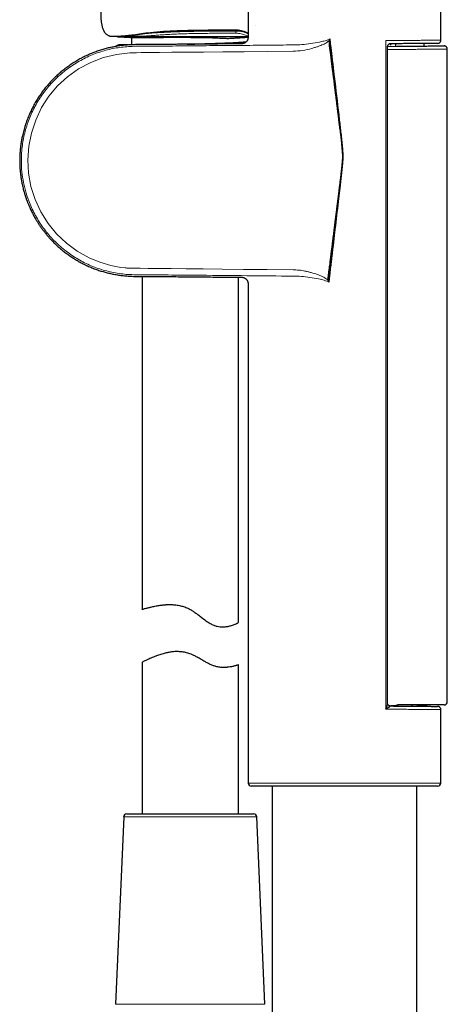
# Model space of a CAD drawing. Header units: millimetres. Extents: x 8 to 847, y 12 to 2109.
# Tile 111 of 256: x 108 to 174, y 1470 to 1624. Entities that reach past the tile are written whole.
import ezdxf

# ---------------------------------------------------------------- set-up
doc = ezdxf.new("R2010")
doc.units = ezdxf.units.MM

msp = doc.modelspace()

# ---------------------------------------------------------------- linework, layer by layer
at = {"color": 7, "linetype": 'Continuous', "lineweight": 30}
for p, q in [((143.1, 1625.8), (143.1, 1620.99)), ((173.1, 1620.55), (173.1, 1625.8)), ((144.29, 1622.8), (144.29, 1622.8)), ((123.55, 1621.1), (123.32, 1621.1)), ((123.58, 1621.1), (123.32, 1621.1)), ((125, 1619.83), (125, 1620.98)), ((124.4, 1619.8), (122.97, 1619.8)), ((164.81, 1517.2), (164.81, 1619.6)), ((164.81, 1619.59), (166.3, 1619.6)), ((165.33, 1619.78), (165.33, 1619.99)), ((166.07, 1619.6), (166.07, 1620)), ((166.3, 1619.6), (169.6, 1619.63)), ((170.5, 1619.64), (170.5, 1620.04)), ((174.1, 1517.47), (174.1, 1619.16)), ((126.6, 1583.74), (126.6, 1531.86)), ((141.6, 1529.81), (141.6, 1583.61)), ((143.1, 1582.61), (143.1, 1504.8)), ((126.6, 1523.6), (126.6, 1500)), ((141.6, 1500), (141.6, 1523.23)), ((169.6, 1516.97), (166.33, 1516.97)), ((168.65, 1516.78), (168.65, 1516.97)), ((173.6, 1516.97), (169.6, 1516.97)), ((169.71, 1516.92), (170.29, 1516.92)), ((170.29, 1516.92), (170.29, 1516.97)), ((170.76, 1516.92), (170.29, 1516.92)), ((170.9, 1516.92), (170.9, 1516.97)), ((170.9, 1516.76), (170.9, 1516.92)), ((173.1, 1504.8), (173.1, 1516.24)), ((172.6, 1504.3), (143.6, 1504.3)), ((146.85, 1504.3), (146.85, 1401)), ((169.35, 1401), (169.35, 1504.3)), ((123.74, 1499.52), (122.47, 1470.32)), ((124.23, 1500), (143.96, 1500)), ((145.72, 1470.32), (144.46, 1499.52))]:
    msp.add_line(p, q, dxfattribs=at)
at = {"color": 8, "linetype": 'Continuous', "lineweight": 0}
for p, q in [((141.22, 1621.98), (141.22, 1622.1)), ((155.53, 1620.63), (155.8, 1620.78)), ((155.8, 1620.78), (155.69, 1620.49)), ((164.53, 1516.32), (164.53, 1620.48)), ((166.31, 1619.1), (164.81, 1619.09)), ((155.64, 1582.82), (155.35, 1582.98)), ((155.52, 1583.13), (155.64, 1582.82)), ((170.2, 1516.77), (170.2, 1516.92)), ((170.9, 1516.92), (170.76, 1516.92)), ((143.1, 1504.8), (173.1, 1504.8)), ((144.46, 1499.52), (123.74, 1499.52)), ((122.47, 1470.32), (145.72, 1470.32))]:
    msp.add_line(p, q, dxfattribs=at)
at = {"color": 8, "linetype": 'Continuous', "lineweight": 0, "flags": 128}
msp.add_lwpolyline([(150.13, 1618.82), (146.13, 1618.79), (142.47, 1618.76), (139.15, 1618.73), (136.18, 1618.7), (133.54, 1618.68), (131.25, 1618.66), (129.31, 1618.64), (127.7, 1618.62), (126.44, 1618.61), (125.72, 1618.6), (125.19, 1618.59), (124.86, 1618.59), (124.76, 1618.59), (124.73, 1618.59), (124.72, 1618.59), (124.72, 1618.59), (124.71, 1618.59), (124.71, 1618.59), (124.71, 1618.59), (124.71, 1618.59), (124.71, 1618.59), (124.71, 1618.59), (124.71, 1618.59), (124.71, 1618.59), (122.63, 1618.34), (120.59, 1617.84), (118.6, 1617.06), (116.72, 1616.06), (115, 1614.84), (113.46, 1613.42), (112.11, 1611.81), (110.97, 1610.04), (110.05, 1608.1), (109.37, 1606.08), (108.95, 1604.02), (108.8, 1601.92), (108.92, 1599.83), (109.3, 1597.76), (109.95, 1595.73), (110.85, 1593.78), (111.96, 1591.99), (113.29, 1590.36), (114.82, 1588.9), (116.51, 1587.66), (118.38, 1586.63), (120.04, 1585.94), (121.74, 1585.44), (123.28, 1585.15), (123.96, 1585.07), (124.1, 1585.06), (124.23, 1585.04), (124.37, 1585.03), (124.5, 1585.02), (124.56, 1585.02), (124.73, 1585.02), (125.01, 1585.01), (125.55, 1585.01), (126.28, 1585), (127.56, 1584.98), (129.17, 1584.97), (131.14, 1584.95), (133.44, 1584.92), (136.08, 1584.9), (139.07, 1584.87), (142.4, 1584.84), (146.08, 1584.81), (150.09, 1584.77)], dxfattribs=at)
at = {"color": 7, "linetype": 'Continuous', "lineweight": 30, "flags": 128}
msp.add_lwpolyline([(165.2, 1516.81), (165.13, 1516.82), (165.1, 1516.82)], dxfattribs=at)
at = {"color": 8, "linetype": 'Continuous', "lineweight": 0}
for centre, radius, start, end in [((141.33, 1622.14), 0.135, 175.2144, 196.5544), ((147.41, 1621.96), 6.2, 179.7829, 183.0299), ((170.2, 1516.43), 0.491, 90.072, 135.9317)]:
    msp.add_arc(centre, radius, start, end, dxfattribs=at)
at = {"color": 7, "linetype": 'Continuous', "lineweight": 30}
for centre, radius, start, end in [((122.97, 1619.3), 0.5, 90, 145.4767), ((165.2, 1619.59), 0.402, 90.5862, 110.6087), ((173.6, 1517.47), 0.5, 270, 0), ((163.97, 1535.51), 18.69, 273.2368, 277.6657), ((143.6, 1504.8), 0.5, 180, 270), ((172.6, 1504.8), 0.5, 270, 0), ((124.23, 1499.5), 0.5, 90, 177.5187), ((143.96, 1499.5), 0.5, 2.4813, 90)]:
    msp.add_arc(centre, radius, start, end, dxfattribs=at)
for points, knots in [([(120.17, 1626.11), (120.17, 1625.98), (120.17, 1625.73), (120.16, 1625.37), (120.16, 1625.02), (120.16, 1624.68), (120.17, 1624.36), (120.18, 1624.06), (120.2, 1623.8), (120.22, 1623.57), (120.25, 1623.36), (120.28, 1623.17), (120.32, 1622.95), (120.37, 1622.71), (120.44, 1622.45), (120.54, 1622.21), (120.63, 1622.01), (120.72, 1621.86), (120.81, 1621.73), (120.92, 1621.6), (121.04, 1621.48), (121.2, 1621.37), (121.36, 1621.28), (121.51, 1621.22), (121.66, 1621.17), (121.77, 1621.16), (121.83, 1621.15)], [0, 0, 0, 0, 0.066409, 0.13047, 0.192641, 0.25245, 0.309074, 0.361666, 0.406938, 0.447607, 0.483488, 0.517601, 0.551653, 0.599599, 0.646649, 0.692428, 0.737003, 0.761368, 0.788072, 0.816946, 0.84794, 0.88121, 0.917174, 0.942981, 0.970515, 1, 1, 1, 1]), ([(123.9, 1621.23), (123.94, 1621.24), (124.03, 1621.24), (124.16, 1621.25), (124.3, 1621.27), (124.44, 1621.28), (124.6, 1621.3), (124.77, 1621.31), (124.95, 1621.33), (125.15, 1621.36), (125.34, 1621.38), (125.56, 1621.41), (125.82, 1621.44), (126.13, 1621.48), (126.47, 1621.52), (126.82, 1621.57), (127.19, 1621.62), (127.57, 1621.66), (128.03, 1621.71), (128.56, 1621.77), (129.19, 1621.82), (129.83, 1621.87), (130.48, 1621.91), (131.14, 1621.95), (131.8, 1621.98), (132.46, 1622.01), (133.14, 1622.03), (133.88, 1622.05), (134.69, 1622.07), (135.57, 1622.08), (136.45, 1622.09), (137.1, 1622.09), (137.54, 1622.09), (137.75, 1622.09), (137.96, 1622.09), (138.18, 1622.09), (138.42, 1622.09), (138.69, 1622.09), (139, 1622.1), (139.35, 1622.1), (139.76, 1622.1), (140.21, 1622.1), (140.69, 1622.1), (141.03, 1622.1), (141.2, 1622.1)], [0, 0, 0, 0, 0.012624, 0.025285, 0.037541, 0.050033, 0.063893, 0.078244, 0.093765, 0.109154, 0.123954, 0.138153, 0.159931, 0.181838, 0.204767, 0.22871, 0.253138, 0.277141, 0.300675, 0.336899, 0.37309, 0.409306, 0.445471, 0.481543, 0.516914, 0.552266, 0.587635, 0.623029, 0.668129, 0.713255, 0.758384, 0.802849, 0.813817, 0.824698, 0.835492, 0.846236, 0.858097, 0.871628, 0.886825, 0.905465, 0.926112, 0.948758, 0.973393, 1, 1, 1, 1]), ([(141.2, 1622.15), (141.26, 1622.15), (141.39, 1622.15), (141.58, 1622.13), (141.79, 1622.1), (142.04, 1622.05), (142.3, 1621.97), (142.55, 1621.89), (142.79, 1621.79), (142.97, 1621.71), (143.07, 1621.66), (143.1, 1621.65)], [0, 0, 0, 0, 0.089971, 0.179352, 0.26856, 0.402635, 0.537552, 0.673437, 0.810086, 0.947067, 1, 1, 1, 1]), ([(141.2, 1622.1), (141.26, 1622.1), (141.39, 1622.1), (141.6, 1622.08), (141.83, 1622.04), (142.04, 1621.99), (142.24, 1621.94), (142.42, 1621.88), (142.6, 1621.82), (142.78, 1621.75), (142.95, 1621.67), (143.05, 1621.63), (143.1, 1621.61)], [0, 0, 0, 0, 0.085136, 0.182545, 0.292297, 0.414418, 0.502726, 0.596549, 0.695946, 0.801057, 0.912164, 1, 1, 1, 1]), ([(121.82, 1621.15), (121.84, 1621.15), (121.87, 1621.15), (122.17, 1621.15), (122.66, 1621.17), (123.22, 1621.19), (123.68, 1621.23), (123.85, 1621.25)], [0, 0, 0, 0, 0.178087, 0.408794, 0.639823, 0.871206, 1, 1, 1, 1]), ([(122.71, 1621.1), (122.72, 1621.1), (122.78, 1621.1), (122.87, 1621.09), (122.98, 1621.09), (123.05, 1621.08), (123.12, 1621.08), (123.16, 1621.08), (123.2, 1621.08), (123.25, 1621.07), (123.3, 1621.07), (123.36, 1621.07), (123.41, 1621.06), (123.47, 1621.06), (123.53, 1621.06), (123.6, 1621.05), (123.67, 1621.05), (123.76, 1621.05), (123.85, 1621.04), (123.98, 1621.03), (124.16, 1621.02), (124.4, 1621.01), (124.67, 1621), (124.88, 1620.98), (124.99, 1620.98), (125, 1620.98)], [0, 0, 0, 0, 0.0175106, 0.0569494, 0.0968133, 0.1415407, 0.1802972, 0.2245029, 0.2691854, 0.3094831, 0.3564813, 0.3959617, 0.4282381, 0.45389, 0.4815663, 0.5068198, 0.5298823, 0.5697085, 0.6019487, 0.6322422, 0.7031491, 0.7863649, 0.881903, 0.9897731, 1, 1, 1, 1]), ([(123.29, 1621.11), (123.32, 1621.11), (123.39, 1621.1), (123.49, 1621.1), (123.59, 1621.1), (123.68, 1621.1), (123.74, 1621.1), (123.77, 1621.1)], [0, 0, 0, 0, 0.252026, 0.478249, 0.678418, 0.852365, 1, 1, 1, 1]), ([(143.1, 1621.07), (142.46, 1621.07), (141.06, 1621.08), (138.9, 1621.08), (136.63, 1621.08), (134.36, 1621.09), (132.38, 1621.09), (130.71, 1621.09), (129.34, 1621.09), (128.02, 1621.1), (126.78, 1621.1), (125.65, 1621.1), (124.69, 1621.1), (124.03, 1621.1), (123.76, 1621.1), (123.69, 1621.1)], [0, 0, 0, 0, 0.089347, 0.195022, 0.300702, 0.406367, 0.512034, 0.578056, 0.644119, 0.710113, 0.776151, 0.842144, 0.908154, 0.974135, 1, 1, 1, 1]), ([(125, 1620.98), (125, 1620.98), (125.02, 1620.98), (125.16, 1620.98), (125.47, 1620.98), (125.94, 1620.98), (126.54, 1620.98), (127.23, 1620.99), (128.01, 1620.99), (128.84, 1620.99), (129.7, 1620.99), (130.67, 1621), (131.52, 1621), (132.21, 1621), (132.71, 1621), (133.21, 1621), (133.71, 1621), (134.21, 1620.99), (135.03, 1620.98), (136.16, 1620.97), (137.13, 1620.95), (137.67, 1620.93), (137.82, 1620.92), (138.07, 1620.91), (138.43, 1620.9), (138.86, 1620.87), (139.28, 1620.85), (139.62, 1620.84), (139.87, 1620.83), (140.13, 1620.84), (140.43, 1620.86), (140.78, 1620.88), (141.11, 1620.9), (141.41, 1620.91), (141.7, 1620.93), (142.14, 1620.96), (142.64, 1620.99), (143.01, 1621.01), (143.08, 1621.01), (143.1, 1621.01)], [0, 0, 0, 0, 0.028738, 0.064722, 0.107948, 0.158412, 0.196097, 0.237001, 0.281123, 0.316339, 0.353365, 0.392203, 0.432851, 0.451369, 0.469801, 0.488148, 0.506408, 0.524583, 0.542672, 0.596375, 0.649313, 0.653465, 0.659567, 0.667621, 0.683359, 0.703485, 0.722525, 0.737893, 0.749591, 0.757626, 0.775726, 0.793824, 0.811921, 0.830016, 0.84811, 0.866203, 0.921544, 0.976132, 1, 1, 1, 1]), ([(133.59, 1619.92), (133.74, 1619.92), (134.1, 1619.93), (134.66, 1619.95), (135.25, 1619.97), (135.84, 1619.99), (136.41, 1620.01), (136.96, 1620.03), (137.5, 1620.05), (138.02, 1620.06), (138.52, 1620.08), (139, 1620.1), (139.47, 1620.11), (139.93, 1620.13), (140.36, 1620.15), (140.77, 1620.17), (141.15, 1620.19), (141.51, 1620.21), (141.84, 1620.23), (142.13, 1620.25), (142.4, 1620.27), (142.62, 1620.29), (142.76, 1620.3), (142.82, 1620.31), (142.82, 1620.31)], [0, 0, 0, 0, 0.039044, 0.088155, 0.137165, 0.185971, 0.233606, 0.280852, 0.327619, 0.373824, 0.420212, 0.466265, 0.512965, 0.560291, 0.608158, 0.655611, 0.703407, 0.751451, 0.799645, 0.848766, 0.897831, 0.946736, 0.995377, 1, 1, 1, 1]), ([(143.1, 1620.99), (143.1, 1620.95), (143.09, 1620.87), (143.07, 1620.76), (143.04, 1620.66), (143.01, 1620.57), (142.96, 1620.48), (142.91, 1620.41), (142.86, 1620.34), (142.79, 1620.27), (142.71, 1620.19), (142.6, 1620.13), (142.49, 1620.07), (142.37, 1620.03), (142.24, 1620), (142.15, 1619.99), (142.11, 1619.99)], [0, 0, 0, 0, 0.076516, 0.148757, 0.21562, 0.276204, 0.346044, 0.402437, 0.449981, 0.509859, 0.58415, 0.67214, 0.74633, 0.826537, 0.91157, 1, 1, 1, 1]), ([(142.97, 1621.01), (142.97, 1621.01), (142.97, 1621.01), (142.98, 1621.01), (143.02, 1621.01), (143.06, 1621.01), (143.1, 1621.02)], [0, 0, 0, 0, 0.004349, 0.06028, 0.286443, 1, 1, 1, 1]), ([(155.52, 1583.13), (155.53, 1583.23), (155.56, 1583.45), (155.6, 1583.79), (155.65, 1584.16), (155.7, 1584.57), (155.76, 1585.01), (155.82, 1585.48), (155.88, 1586), (155.95, 1586.58), (156.03, 1587.21), (156.12, 1587.88), (156.21, 1588.59), (156.29, 1589.24), (156.36, 1589.83), (156.42, 1590.33), (156.49, 1590.85), (156.55, 1591.35), (156.61, 1591.84), (156.67, 1592.29), (156.72, 1592.71), (156.77, 1593.12), (156.82, 1593.49), (156.87, 1593.85), (156.91, 1594.17), (156.94, 1594.46), (156.97, 1594.71), (157, 1594.9), (157.01, 1595.03), (157.03, 1595.15), (157.05, 1595.31), (157.07, 1595.5), (157.1, 1595.69), (157.12, 1595.88), (157.15, 1596.1), (157.18, 1596.37), (157.22, 1596.66), (157.26, 1596.96), (157.29, 1597.26), (157.33, 1597.56), (157.36, 1597.82), (157.39, 1598.03), (157.41, 1598.2), (157.43, 1598.32), (157.44, 1598.42), (157.45, 1598.49), (157.46, 1598.55), (157.46, 1598.6), (157.47, 1598.66), (157.48, 1598.72), (157.49, 1598.77), (157.5, 1598.91), (157.53, 1599.16), (157.58, 1599.51), (157.62, 1599.88), (157.66, 1600.26), (157.7, 1600.64), (157.74, 1601.03), (157.77, 1601.32), (157.78, 1601.51), (157.79, 1601.62), (157.8, 1601.73), (157.81, 1601.84), (157.82, 1601.98), (157.82, 1602.12), (157.83, 1602.3), (157.83, 1602.5), (157.83, 1602.73), (157.82, 1602.96), (157.81, 1603.2), (157.8, 1603.44), (157.78, 1603.7), (157.73, 1604.2), (157.65, 1604.89), (157.54, 1605.78), (157.43, 1606.64), (157.31, 1607.5), (157.21, 1608.36), (157.14, 1608.94), (157.1, 1609.23), (157.1, 1609.24), (157.1, 1609.25), (157.1, 1609.25), (157.1, 1609.26), (157.1, 1609.28), (157.09, 1609.32), (157.08, 1609.39), (157.07, 1609.48), (157.06, 1609.6), (157.04, 1609.76), (157.01, 1609.96), (156.98, 1610.19), (156.95, 1610.46), (156.91, 1610.77), (156.87, 1611.11), (156.84, 1611.36), (156.82, 1611.52), (156.81, 1611.57), (156.8, 1611.62), (156.8, 1611.66), (156.79, 1611.71), (156.79, 1611.75), (156.77, 1611.86), (156.74, 1612.11), (156.68, 1612.6), (156.48, 1614.21), (156.14, 1616.88), (155.84, 1619.29), (155.69, 1620.49)], [0, 0, 0, 0, 0.008249, 0.017374, 0.027376, 0.038254, 0.050009, 0.06264, 0.076148, 0.092019, 0.10895, 0.126942, 0.145995, 0.166108, 0.179217, 0.192741, 0.206783, 0.22048, 0.233404, 0.245557, 0.256938, 0.267547, 0.277834, 0.287273, 0.295865, 0.30361, 0.310507, 0.316558, 0.318433, 0.32078, 0.326197, 0.331456, 0.336556, 0.341498, 0.346281, 0.35464, 0.362465, 0.369759, 0.378693, 0.386672, 0.393695, 0.399764, 0.403673, 0.407049, 0.409893, 0.41136, 0.412896, 0.414423, 0.415941, 0.417449, 0.418948, 0.420438, 0.428462, 0.438865, 0.448748, 0.45811, 0.469275, 0.479598, 0.48908, 0.492084, 0.494993, 0.497806, 0.50075, 0.504478, 0.508256, 0.512086, 0.518852, 0.524556, 0.530552, 0.53684, 0.543423, 0.550302, 0.557478, 0.582952, 0.605994, 0.629036, 0.65205, 0.675043, 0.698036, 0.698504, 0.698921, 0.698936, 0.698958, 0.699074, 0.699457, 0.700696, 0.702405, 0.704684, 0.708139, 0.7124, 0.717468, 0.723793, 0.731044, 0.739221, 0.748324, 0.758352, 0.759934, 0.761131, 0.762327, 0.763524, 0.764721, 0.765917, 0.767114, 0.773695, 0.785447, 0.806433, 0.903216, 1, 1, 1, 1]), ([(155.52, 1583.13), (155.74, 1584.87), (156.18, 1588.36), (156.81, 1593.37), (157.25, 1596.89), (157.49, 1598.91), (157.58, 1599.63), (157.67, 1600.35), (157.75, 1601.08), (157.79, 1601.57), (157.81, 1601.84), (157.81, 1601.87), (157.81, 1601.91), (157.82, 1601.96), (157.82, 1602.01), (157.82, 1602.07), (157.82, 1602.13), (157.83, 1602.23), (157.83, 1602.37), (157.83, 1602.56), (157.83, 1602.73), (157.82, 1602.87), (157.82, 1602.95), (157.82, 1603), (157.82, 1603.03), (157.82, 1603.07), (157.81, 1603.13), (157.81, 1603.21), (157.8, 1603.31), (157.79, 1603.45), (157.78, 1603.62), (157.76, 1603.84), (157.75, 1604.02), (157.73, 1604.14), (157.73, 1604.19), (157.73, 1604.22), (157.72, 1604.25), (157.72, 1604.29), (157.71, 1604.33), (157.7, 1604.42), (157.69, 1604.57), (157.66, 1604.79), (157.63, 1605.05), (157.59, 1605.32), (157.56, 1605.59), (157.53, 1605.83), (157.5, 1606.07), (157.47, 1606.31), (157.4, 1606.84), (157.15, 1608.83), (156.81, 1611.6), (156.48, 1614.21), (156.34, 1615.3), (156.31, 1615.55), (156.3, 1615.61), (156.3, 1615.68), (156.29, 1615.74), (156.28, 1615.79), (156.28, 1615.83), (156.27, 1615.86), (156.27, 1615.9), (156.26, 1615.98), (156.24, 1616.11), (156.22, 1616.27), (156.2, 1616.46), (156.17, 1616.69), (156.14, 1616.95), (156.1, 1617.24), (156.06, 1617.56), (156.02, 1617.85), (155.99, 1618.08), (155.98, 1618.23), (155.96, 1618.35), (155.95, 1618.46), (155.93, 1618.57), (155.92, 1618.68), (155.9, 1618.79), (155.83, 1619.39), (155.76, 1619.96), (155.69, 1620.49)], [0, 0, 0, 0, 0.139976, 0.27995, 0.403127, 0.422483, 0.44184, 0.461201, 0.480561, 0.499926, 0.500734, 0.501689, 0.502791, 0.50404, 0.505436, 0.506979, 0.508669, 0.510505, 0.514829, 0.519797, 0.525412, 0.528462, 0.531219, 0.531793, 0.532571, 0.533553, 0.53474, 0.537018, 0.539801, 0.543089, 0.548003, 0.553734, 0.560279, 0.56249, 0.563335, 0.564227, 0.565167, 0.566155, 0.56719, 0.568274, 0.573301, 0.579158, 0.585845, 0.594288, 0.601041, 0.607332, 0.613662, 0.620077, 0.626507, 0.656857, 0.780035, 0.849016, 0.866012, 0.867682, 0.869351, 0.87102, 0.87269, 0.874359, 0.875291, 0.875793, 0.876361, 0.878933, 0.882349, 0.886611, 0.891718, 0.897786, 0.904731, 0.912552, 0.921249, 0.930822, 0.935844, 0.939528, 0.942509, 0.94549, 0.948471, 0.951452, 0.954433, 0.957414, 1, 1, 1, 1]), ([(155.8, 1620.78), (156.03, 1618.8), (156.5, 1614.84), (157.01, 1610.53), (157.32, 1607.85), (157.44, 1606.81), (157.56, 1605.76), (157.68, 1604.71), (157.77, 1603.79), (157.83, 1602.98), (157.84, 1602.29), (157.81, 1601.59), (157.74, 1600.91), (157.67, 1600.22), (157.46, 1598.37), (157.11, 1595.35), (156.62, 1591.17), (156.13, 1587), (155.8, 1584.21), (155.64, 1582.82)], [0, 0, 0, 0, 0.1565957, 0.3131928, 0.3407545, 0.3683168, 0.3958803, 0.4234435, 0.4510165, 0.4690875, 0.4871566, 0.5052526, 0.5233542, 0.54145, 0.5595427, 0.6696605, 0.7797734, 0.8898863, 1, 1, 1, 1]), ([(155.8, 1620.78), (155.84, 1620.42), (155.93, 1619.7), (156.05, 1618.63), (156.17, 1617.6), (156.29, 1616.6), (156.4, 1615.64), (156.51, 1614.72), (156.61, 1613.83), (156.71, 1612.98), (156.8, 1612.15), (156.89, 1611.35), (156.98, 1610.57), (157.06, 1609.83), (157.14, 1609.12), (157.21, 1608.44), (157.28, 1607.79), (157.35, 1607.18), (157.41, 1606.6), (157.47, 1606.06), (157.52, 1605.54), (157.57, 1605.06), (157.61, 1604.62), (157.65, 1604.2), (157.69, 1603.81), (157.72, 1603.46), (157.75, 1603.14), (157.77, 1602.85), (157.79, 1602.6), (157.8, 1602.38), (157.81, 1602.18), (157.82, 1602.03), (157.82, 1601.9), (157.82, 1601.79), (157.81, 1601.69), (157.8, 1601.57), (157.78, 1601.41), (157.76, 1601.22), (157.74, 1601.01), (157.72, 1600.76), (157.69, 1600.49), (157.65, 1600.19), (157.62, 1599.86), (157.58, 1599.5), (157.53, 1599.09), (157.48, 1598.64), (157.42, 1598.14), (157.36, 1597.61), (157.3, 1597.03), (157.23, 1596.44), (157.16, 1595.81), (157.08, 1595.17), (157.01, 1594.49), (156.92, 1593.79), (156.84, 1593.05), (156.75, 1592.29), (156.66, 1591.49), (156.56, 1590.67), (156.46, 1589.81), (156.35, 1588.91), (156.25, 1587.98), (156.13, 1587.01), (156.01, 1586.01), (155.89, 1584.97), (155.77, 1583.91), (155.68, 1583.19), (155.64, 1582.82)], [0, 0, 0, 0, 0.028889, 0.056923, 0.084101, 0.110424, 0.135891, 0.16007, 0.183424, 0.205953, 0.227657, 0.248952, 0.269389, 0.288966, 0.307684, 0.325542, 0.342542, 0.358682, 0.373879, 0.388226, 0.401724, 0.414373, 0.426172, 0.437122, 0.447223, 0.456475, 0.464879, 0.472433, 0.47914, 0.484998, 0.490009, 0.494173, 0.497493, 0.499972, 0.502409, 0.505696, 0.509834, 0.514822, 0.520412, 0.526786, 0.533944, 0.541886, 0.550612, 0.560123, 0.570418, 0.582648, 0.595827, 0.609956, 0.625033, 0.641059, 0.657168, 0.674134, 0.691958, 0.710638, 0.730175, 0.750198, 0.771047, 0.792723, 0.815225, 0.839039, 0.863714, 0.88925, 0.915646, 0.942903, 0.971021, 1, 1, 1, 1]), ([(172.6, 1620.05), (172.64, 1620.06), (172.71, 1620.06), (172.81, 1620.1), (172.87, 1620.14), (172.93, 1620.18), (172.98, 1620.23), (173.04, 1620.31), (173.09, 1620.42), (173.09, 1620.51), (173.1, 1620.55)], [0, 0, 0, 0, 0.1487, 0.276159, 0.376001, 0.45009, 0.545422, 0.672385, 0.826707, 1, 1, 1, 1]), ([(142.11, 1619.99), (141.83, 1619.99), (141.15, 1619.98), (140.07, 1619.97), (138.94, 1619.96), (137.89, 1619.95), (136.91, 1619.95), (135.97, 1619.94), (135.05, 1619.93), (134.17, 1619.92), (133.32, 1619.91), (132.5, 1619.91), (131.69, 1619.9), (130.88, 1619.89), (130.07, 1619.88), (129.31, 1619.88), (128.64, 1619.87), (128.04, 1619.87), (127.52, 1619.86), (127.02, 1619.86), (126.43, 1619.86), (125.77, 1619.86), (125.02, 1619.84), (124.27, 1619.8), (123.51, 1619.73), (122.76, 1619.62), (122.04, 1619.49), (121.34, 1619.34), (120.65, 1619.15), (119.95, 1618.94), (119.26, 1618.7), (118.58, 1618.43), (117.91, 1618.13), (117.25, 1617.8), (116.6, 1617.44), (115.96, 1617.05), (115.33, 1616.64), (114.72, 1616.19), (114.12, 1615.72), (113.54, 1615.22), (112.98, 1614.7), (112.43, 1614.14), (111.91, 1613.56), (111.41, 1612.96), (110.94, 1612.32), (110.49, 1611.67), (110.07, 1610.99), (109.67, 1610.29), (109.31, 1609.56), (108.97, 1608.82), (108.67, 1608.06), (108.4, 1607.28), (108.17, 1606.48), (107.99, 1605.73), (107.84, 1605.02), (107.74, 1604.38), (107.66, 1603.75), (107.6, 1603.12), (107.57, 1602.52), (107.55, 1601.94), (107.56, 1601.37), (107.58, 1600.82), (107.62, 1600.25), (107.68, 1599.64), (107.77, 1599.02), (107.87, 1598.43), (107.98, 1597.93), (108.07, 1597.52), (108.15, 1597.19), (108.24, 1596.89), (108.32, 1596.62), (108.38, 1596.41), (108.43, 1596.25), (108.47, 1596.13), (108.5, 1596.03), (108.53, 1595.94), (108.56, 1595.88), (108.57, 1595.83), (108.59, 1595.77), (108.63, 1595.68), (108.67, 1595.56), (108.72, 1595.41), (108.79, 1595.24), (108.87, 1595.04), (108.96, 1594.82), (109.06, 1594.58), (109.18, 1594.32), (109.31, 1594.03), (109.46, 1593.73), (109.63, 1593.4), (109.81, 1593.06), (110.02, 1592.7), (110.24, 1592.33), (110.49, 1591.94), (110.76, 1591.53), (111.05, 1591.12), (111.37, 1590.71), (111.7, 1590.29), (112.07, 1589.86), (112.46, 1589.43), (112.89, 1588.99), (113.33, 1588.56), (113.8, 1588.14), (114.29, 1587.73), (114.81, 1587.33), (115.36, 1586.94), (115.94, 1586.56), (116.53, 1586.2), (117.14, 1585.86), (117.78, 1585.53), (118.45, 1585.23), (119.15, 1584.94), (119.84, 1584.69), (120.52, 1584.48), (121.19, 1584.3), (121.88, 1584.14), (122.58, 1584.01), (123.31, 1583.9), (124.05, 1583.82), (124.86, 1583.76), (125.76, 1583.74), (126.72, 1583.74), (127.71, 1583.74), (128.71, 1583.73), (129.73, 1583.72), (130.78, 1583.71), (131.98, 1583.7), (133.34, 1583.69), (134.88, 1583.67), (136.46, 1583.66), (138.01, 1583.64), (139.54, 1583.63), (140.89, 1583.62), (141.75, 1583.61), (142.11, 1583.61)], [0, 0, 0, 0, 0.009351, 0.022834, 0.035869, 0.047129, 0.058034, 0.068582, 0.078773, 0.088608, 0.098086, 0.107208, 0.115974, 0.125368, 0.134315, 0.142815, 0.150867, 0.156881, 0.162617, 0.168255, 0.173927, 0.182111, 0.190423, 0.198883, 0.207409, 0.215985, 0.223939, 0.231936, 0.239975, 0.248056, 0.25618, 0.264347, 0.272556, 0.280809, 0.289103, 0.29744, 0.305819, 0.314241, 0.322717, 0.331248, 0.339836, 0.34848, 0.357179, 0.365934, 0.374744, 0.383609, 0.392529, 0.401505, 0.410536, 0.419624, 0.428767, 0.437963, 0.447215, 0.456521, 0.463855, 0.471174, 0.478319, 0.48528, 0.492056, 0.498532, 0.504828, 0.510946, 0.516884, 0.524183, 0.531193, 0.537912, 0.544343, 0.548236, 0.552005, 0.555496, 0.558655, 0.561483, 0.562948, 0.564304, 0.565554, 0.5666, 0.567306, 0.567789, 0.568333, 0.569522, 0.570959, 0.572644, 0.574723, 0.577087, 0.579735, 0.582667, 0.585883, 0.589382, 0.593166, 0.597236, 0.601595, 0.606244, 0.611092, 0.61622, 0.621628, 0.627315, 0.633063, 0.63907, 0.645337, 0.651863, 0.658648, 0.665691, 0.672569, 0.679676, 0.687014, 0.694581, 0.702377, 0.709971, 0.717771, 0.725776, 0.733984, 0.742394, 0.751007, 0.758553, 0.76625, 0.774099, 0.782101, 0.790257, 0.798569, 0.807016, 0.817666, 0.828425, 0.839366, 0.85054, 0.861946, 0.873583, 0.885452, 0.902148, 0.919282, 0.936854, 0.954862, 0.971311, 0.988108, 1, 1, 1, 1]), ([(164.81, 1619.6), (164.81, 1619.61), (164.82, 1619.64), (164.82, 1619.68), (164.83, 1619.72), (164.85, 1619.75), (164.86, 1619.78), (164.88, 1619.81), (164.91, 1619.85), (164.95, 1619.89), (165.01, 1619.94), (165.11, 1619.99), (165.18, 1620), (165.22, 1620)], [0, 0, 0, 0, 0.089488, 0.17009, 0.239215, 0.294607, 0.348354, 0.40203, 0.459678, 0.553363, 0.672789, 0.824959, 1, 1, 1, 1]), ([(172.6, 1620.05), (172.6, 1620.05), (172.59, 1620.05), (172.55, 1620.05), (172.48, 1620.05), (172.38, 1620.05), (172.25, 1620.05), (172.1, 1620.05), (171.92, 1620.05), (171.71, 1620.05), (171.48, 1620.05), (171.22, 1620.04), (170.93, 1620.04), (170.62, 1620.04), (170.28, 1620.03), (169.92, 1620.03), (169.54, 1620.03), (169.14, 1620.02), (168.71, 1620.02), (168.26, 1620.02), (167.8, 1620.01), (167.31, 1620.01), (166.81, 1620), (166.29, 1620), (165.75, 1620), (165.38, 1619.99), (165.2, 1619.99)], [0, 0, 0, 0, 0.041664, 0.083303, 0.124999, 0.166662, 0.208302, 0.249997, 0.291661, 0.333301, 0.374996, 0.416661, 0.4583, 0.499996, 0.54166, 0.5833, 0.624996, 0.66666, 0.7083, 0.749997, 0.791661, 0.833301, 0.874998, 0.916671, 0.958311, 1, 1, 1, 1]), ([(169.6, 1619.63), (169.75, 1619.63), (170.07, 1619.64), (170.51, 1619.64), (170.92, 1619.64), (171.31, 1619.65), (171.66, 1619.65), (171.99, 1619.65), (172.29, 1619.65), (172.56, 1619.66), (172.81, 1619.66), (173.01, 1619.66), (173.19, 1619.66), (173.34, 1619.66), (173.45, 1619.67), (173.53, 1619.67), (173.58, 1619.67), (173.59, 1619.67), (173.59, 1619.67)], [0, 0, 0, 0, 0.062558, 0.124989, 0.187426, 0.250002, 0.31255, 0.374978, 0.437418, 0.500002, 0.56255, 0.624978, 0.687417, 0.750001, 0.812549, 0.874977, 0.937416, 1, 1, 1, 1]), ([(174.1, 1619.17), (174.09, 1619.21), (174.09, 1619.28), (174.06, 1619.37), (174.02, 1619.44), (173.97, 1619.5), (173.92, 1619.55), (173.84, 1619.61), (173.75, 1619.65), (173.66, 1619.66), (173.62, 1619.67), (173.59, 1619.67)], [0, 0, 0, 0, 0.148424, 0.275829, 0.375708, 0.44985, 0.545262, 0.672304, 0.826603, 0.911648, 1, 1, 1, 1]), ([(142.11, 1583.61), (142.15, 1583.61), (142.22, 1583.6), (142.33, 1583.58), (142.43, 1583.55), (142.53, 1583.51), (142.61, 1583.47), (142.69, 1583.42), (142.76, 1583.36), (142.82, 1583.3), (142.9, 1583.21), (142.97, 1583.11), (143.02, 1582.99), (143.06, 1582.87), (143.09, 1582.74), (143.1, 1582.65), (143.1, 1582.61)], [0, 0, 0, 0, 0.0765152, 0.1487561, 0.215619, 0.2762036, 0.3460432, 0.4024367, 0.4499804, 0.5098584, 0.58415, 0.6721404, 0.7463305, 0.8265374, 0.9115702, 1, 1, 1, 1]), ([(126.61, 1531.86), (126.6, 1531.86), (126.56, 1531.85), (126.7, 1531.9), (126.94, 1531.97), (127.18, 1532.03), (127.42, 1532.09), (127.63, 1532.14), (127.86, 1532.19), (128.22, 1532.28), (128.72, 1532.38), (129.25, 1532.47), (129.62, 1532.52), (129.83, 1532.54), (130.03, 1532.57), (130.21, 1532.58), (130.56, 1532.61), (131.11, 1532.62), (131.85, 1532.57), (132.56, 1532.44), (133.13, 1532.28), (133.57, 1532.11), (133.9, 1531.95), (134.2, 1531.78), (134.51, 1531.59), (134.86, 1531.34), (135.32, 1531.02), (135.88, 1530.58), (136.5, 1530.11), (137.16, 1529.69), (137.73, 1529.38), (138.26, 1529.2), (138.78, 1529.13), (139.21, 1529.12), (139.56, 1529.15), (139.84, 1529.19), (140.12, 1529.24), (140.51, 1529.35), (140.91, 1529.48), (141.18, 1529.59), (141.31, 1529.66), (141.38, 1529.7), (141.43, 1529.72), (141.46, 1529.74), (141.52, 1529.78), (141.59, 1529.81), (141.59, 1529.81), (141.59, 1529.81)], [0, 0, 0, 0, 0.003764, 0.063216, 0.094984, 0.128109, 0.145191, 0.162617, 0.180389, 0.198507, 0.239905, 0.274427, 0.286315, 0.297103, 0.306792, 0.315383, 0.322878, 0.3576, 0.389815, 0.419785, 0.447833, 0.462638, 0.478281, 0.492547, 0.504053, 0.522896, 0.545763, 0.572666, 0.610707, 0.643994, 0.672817, 0.69762, 0.722165, 0.750986, 0.767097, 0.784369, 0.802823, 0.822473, 0.868019, 0.904041, 0.915785, 0.926004, 0.934697, 0.941864, 0.947509, 0.978519, 1, 1, 1, 1]), ([(141.6, 1523.23), (141.57, 1523.22), (141.55, 1523.21), (141.39, 1523.16), (141.29, 1523.12), (141.16, 1523.09), (140.93, 1523.02), (140.57, 1522.93), (140.16, 1522.87), (139.87, 1522.83), (139.71, 1522.81), (139.55, 1522.8), (139.42, 1522.8), (139.15, 1522.79), (138.72, 1522.82), (138.22, 1522.93), (137.84, 1523.04), (137.59, 1523.12), (137.34, 1523.22), (137.08, 1523.34), (136.76, 1523.5), (136.33, 1523.75), (135.78, 1524.07), (135.21, 1524.4), (134.69, 1524.67), (134.15, 1524.92), (133.53, 1525.12), (132.93, 1525.23), (132.44, 1525.27), (132.07, 1525.29), (131.68, 1525.28), (131.25, 1525.24), (130.74, 1525.16), (130.15, 1525.03), (129.49, 1524.84), (128.88, 1524.63), (128.37, 1524.43), (127.97, 1524.27), (127.65, 1524.13), (127.4, 1524.01), (127.15, 1523.89), (126.91, 1523.77), (126.68, 1523.65), (126.55, 1523.57), (126.6, 1523.6), (126.6, 1523.6)], [0, 0, 0, 0, 0.057122, 0.073082, 0.08971, 0.10701, 0.124983, 0.167947, 0.203089, 0.214961, 0.225582, 0.234954, 0.243078, 0.249959, 0.281935, 0.313195, 0.325595, 0.337971, 0.350347, 0.362751, 0.375208, 0.398558, 0.42654, 0.456381, 0.480504, 0.500287, 0.529754, 0.560095, 0.575765, 0.591837, 0.608363, 0.625394, 0.649015, 0.677645, 0.711333, 0.750111, 0.7803, 0.807852, 0.832773, 0.855065, 0.874734, 0.908266, 0.940156, 0.99919, 1, 1, 1, 1]), ([(164.53, 1516.32), (164.54, 1516.35), (164.57, 1516.42), (164.61, 1516.5), (164.64, 1516.58), (164.67, 1516.66), (164.7, 1516.74), (164.73, 1516.82), (164.76, 1516.92), (164.8, 1517.04), (164.81, 1517.14), (164.81, 1517.19), (164.81, 1517.2), (164.81, 1517.2)], [0, 0, 0, 0, 0.11249, 0.206396, 0.281719, 0.362656, 0.457468, 0.544738, 0.6245, 0.803073, 0.950163, 0.992634, 1, 1, 1, 1]), ([(165.2, 1516.81), (165.21, 1516.81), (165.22, 1516.81), (165.23, 1516.79), (165.22, 1516.78), (165.2, 1516.75), (165.17, 1516.72), (165.11, 1516.68), (165.04, 1516.62), (164.94, 1516.56), (164.81, 1516.48), (164.68, 1516.4), (164.58, 1516.34), (164.53, 1516.32)], [0, 0, 0, 0, 0.046277, 0.094634, 0.146178, 0.201195, 0.279186, 0.361796, 0.448155, 0.581836, 0.719101, 0.858942, 1, 1, 1, 1]), ([(165.22, 1516.8), (165.2, 1516.81), (165.16, 1516.81), (165.09, 1516.83), (165.01, 1516.86), (164.95, 1516.91), (164.91, 1516.95), (164.88, 1516.99), (164.86, 1517.02), (164.85, 1517.05), (164.83, 1517.08), (164.82, 1517.12), (164.82, 1517.16), (164.81, 1517.19), (164.81, 1517.2)], [0, 0, 0, 0, 0.094664, 0.183514, 0.338111, 0.456959, 0.548825, 0.60539, 0.658135, 0.710806, 0.765049, 0.832872, 0.912046, 1, 1, 1, 1]), ([(165.2, 1516.81), (165.38, 1516.81), (165.75, 1516.8), (166.29, 1516.8), (166.81, 1516.79), (167.31, 1516.79), (167.8, 1516.79), (168.26, 1516.78), (168.71, 1516.78), (169.14, 1516.77), (169.54, 1516.77), (169.92, 1516.77), (170.28, 1516.76), (170.62, 1516.76), (170.93, 1516.76), (171.22, 1516.76), (171.48, 1516.75), (171.71, 1516.75), (171.92, 1516.75), (172.1, 1516.75), (172.25, 1516.75), (172.38, 1516.75), (172.48, 1516.74), (172.55, 1516.74), (172.59, 1516.74), (172.6, 1516.74), (172.6, 1516.74)], [0, 0, 0, 0, 0.041673, 0.083313, 0.125002, 0.166667, 0.208307, 0.250003, 0.291668, 0.333308, 0.375004, 0.416668, 0.458308, 0.500004, 0.541668, 0.583308, 0.625004, 0.666668, 0.708307, 0.750003, 0.791667, 0.833306, 0.875001, 0.916665, 0.958304, 1, 1, 1, 1]), ([(169.34, 1516.77), (169.34, 1516.77), (169.36, 1516.8), (169.41, 1516.83), (169.48, 1516.87), (169.58, 1516.91), (169.66, 1516.92), (169.71, 1516.92)], [0, 0, 0, 0, 0.021577, 0.225204, 0.43427, 0.648854, 1, 1, 1, 1]), ([(170.76, 1516.92), (170.76, 1516.92), (170.77, 1516.92), (170.78, 1516.89), (170.79, 1516.86), (170.8, 1516.81), (170.8, 1516.78), (170.81, 1516.76)], [0, 0, 0, 0, 0.206831, 0.413654, 0.620554, 0.827445, 1, 1, 1, 1]), ([(173.1, 1516.24), (173.09, 1516.28), (173.09, 1516.35), (173.06, 1516.45), (173.02, 1516.52), (172.98, 1516.57), (172.92, 1516.63), (172.84, 1516.68), (172.73, 1516.73), (172.65, 1516.74), (172.6, 1516.74)], [0, 0, 0, 0, 0.1487, 0.276159, 0.376001, 0.45009, 0.545422, 0.672385, 0.826707, 1, 1, 1, 1])]:
    msp.add_open_spline(points, degree=3, knots=knots, dxfattribs=at)
at = {"color": 8, "linetype": 'Continuous', "lineweight": 0}
for points, knots in [([(123.85, 1621.25), (123.97, 1621.26), (124.37, 1621.29), (125.25, 1621.4), (126.47, 1621.58), (128.02, 1621.78), (129.89, 1621.94), (132.05, 1622.05), (134.3, 1622.11), (136.59, 1622.14), (138.89, 1622.14), (140.43, 1622.15), (141.2, 1622.15)], [0, 0, 0, 0, 0.038487, 0.125781, 0.213738, 0.301447, 0.418333, 0.534607, 0.650565, 0.767025, 0.883716, 1, 1, 1, 1]), ([(127.14, 1621.61), (127.17, 1621.61), (127.42, 1621.63), (127.88, 1621.65), (128.53, 1621.69), (128.99, 1621.72), (129.31, 1621.73), (129.47, 1621.74), (129.63, 1621.75), (129.8, 1621.76), (129.97, 1621.77), (130.15, 1621.78), (130.59, 1621.8), (131.37, 1621.84), (132.55, 1621.88), (133.92, 1621.91), (135.48, 1621.94), (137.23, 1621.96), (139.16, 1621.97), (140.51, 1621.98), (141.22, 1621.98)], [0, 0, 0, 0, 0.007385, 0.067793, 0.11326, 0.163319, 0.175187, 0.187283, 0.199606, 0.212153, 0.224922, 0.237912, 0.251118, 0.323312, 0.4066, 0.501581, 0.608615, 0.727221, 0.857647, 1, 1, 1, 1]), ([(141.22, 1621.98), (141.29, 1621.98), (141.44, 1621.98), (141.62, 1621.97), (141.74, 1621.96), (141.81, 1621.95), (141.88, 1621.94), (141.95, 1621.93), (142.02, 1621.92), (142.09, 1621.91), (142.17, 1621.9), (142.25, 1621.89), (142.35, 1621.87), (142.45, 1621.85), (142.55, 1621.83), (142.6, 1621.82), (142.62, 1621.81)], [0, 0, 0, 0, 0.1501386, 0.3085864, 0.3554544, 0.403037, 0.4513404, 0.5003696, 0.5501293, 0.6006235, 0.6518556, 0.7128693, 0.7843926, 0.8664135, 0.9589149, 1, 1, 1, 1]), ([(123.28, 1621.1), (123.2, 1621.1), (123.04, 1621.1), (122.86, 1621.1), (122.73, 1621.1), (122.65, 1621.1), (122.64, 1621.1), (122.63, 1621.1)], [0, 0, 0, 0, 0.203482, 0.406957, 0.610449, 0.81395, 1, 1, 1, 1]), ([(123.09, 1621.19), (123.1, 1621.18), (123.12, 1621.16), (123.2, 1621.12), (123.27, 1621.11), (123.32, 1621.1)], [0, 0, 0, 0, 0.132114, 0.435627, 1, 1, 1, 1]), ([(123.32, 1621.1), (123.31, 1621.1), (123.3, 1621.1), (123.29, 1621.1), (123.28, 1621.1)], [0, 0, 0, 0, 0.5, 1, 1, 1, 1]), ([(141.22, 1621.63), (140.77, 1621.63), (139.85, 1621.63), (138.48, 1621.62), (137.11, 1621.62), (135.84, 1621.61), (134.66, 1621.59), (133.58, 1621.56), (132.51, 1621.53), (131.45, 1621.49), (130.48, 1621.43), (129.6, 1621.37), (128.8, 1621.32), (128.03, 1621.26), (127.3, 1621.21), (126.62, 1621.16), (125.99, 1621.13), (125.41, 1621.11), (124.88, 1621.1), (124.41, 1621.1), (124.03, 1621.1), (123.82, 1621.1), (123.74, 1621.1)], [0, 0, 0, 0, 0.065719, 0.131445, 0.19715, 0.262866, 0.315643, 0.368635, 0.42168, 0.474672, 0.527572, 0.571754, 0.616109, 0.660517, 0.704874, 0.749105, 0.79317, 0.837212, 0.881331, 0.925449, 0.96947, 1, 1, 1, 1]), ([(143.1, 1621.2), (143.06, 1621.22), (142.95, 1621.26), (142.71, 1621.35), (142.39, 1621.45), (142.03, 1621.54), (141.63, 1621.62), (141.36, 1621.63), (141.22, 1621.63)], [0, 0, 0, 0, 0.113482, 0.295872, 0.475579, 0.652628, 0.826826, 1, 1, 1, 1]), ([(150.13, 1619.81), (150.57, 1619.82), (151.47, 1619.84), (152.83, 1620.01), (153.87, 1620.18), (154.56, 1620.33), (154.9, 1620.41), (155.23, 1620.49), (155.43, 1620.58), (155.53, 1620.63)], [0, 0, 0, 0, 0.245059, 0.496391, 0.751816, 0.816146, 0.880032, 0.942446, 1, 1, 1, 1]), ([(155.69, 1620.49), (155.58, 1620.38), (155.39, 1620.21), (155.06, 1620.02), (154.76, 1619.87), (154.4, 1619.72), (153.99, 1619.57), (153.53, 1619.42), (152.72, 1619.18), (151.58, 1618.9), (150.6, 1618.85), (150.13, 1618.82)], [0, 0, 0, 0, 0.080408, 0.1310023, 0.1890696, 0.2548745, 0.3285986, 0.4103705, 0.5002844, 0.7610936, 1, 1, 1, 1]), ([(164.53, 1620.48), (164.99, 1620.49), (165.91, 1620.49), (167.18, 1620.5), (168.34, 1620.51), (169.37, 1620.52), (170.28, 1620.53), (171.06, 1620.54), (171.71, 1620.54), (172.23, 1620.55), (172.62, 1620.55), (172.9, 1620.55), (173.07, 1620.55), (173.09, 1620.55), (173.1, 1620.55)], [0, 0, 0, 0, 0.092605, 0.183525, 0.272758, 0.360306, 0.446169, 0.530345, 0.612836, 0.693641, 0.772759, 0.850192, 0.925939, 1, 1, 1, 1]), ([(150.09, 1583.79), (145.31, 1583.83), (139.78, 1583.88), (133.5, 1583.94), (131.24, 1583.96), (128.99, 1583.97), (126.72, 1584), (124.44, 1583.99), (122.18, 1584.29), (119.99, 1584.86), (117.88, 1585.71), (115.91, 1586.82), (114.09, 1588.17), (112.45, 1589.74), (111.03, 1591.51), (109.84, 1593.44), (108.99, 1595.33), (108.41, 1597.13), (108.04, 1598.78), (107.83, 1600.47), (107.78, 1602.36), (107.96, 1604.43), (108.43, 1606.64), (109.19, 1608.78), (110.2, 1610.81), (111.47, 1612.69), (112.97, 1614.4), (114.67, 1615.89), (116.54, 1617.17), (118.56, 1618.19), (120.67, 1618.95), (122.85, 1619.43), (125.72, 1619.66), (129.24, 1619.6), (133.43, 1619.67), (137.6, 1619.7), (141.78, 1619.73), (145.96, 1619.77), (148.74, 1619.8), (150.13, 1619.81)], [0, 0, 0, 0, 0.136731, 0.158217, 0.179703, 0.201189, 0.222676, 0.244709, 0.266252, 0.287777, 0.309347, 0.330887, 0.352387, 0.374016, 0.395648, 0.417151, 0.438691, 0.454829, 0.470917, 0.48712, 0.503336, 0.524863, 0.546416, 0.568001, 0.58957, 0.611104, 0.632655, 0.654279, 0.675765, 0.697309, 0.718761, 0.739865, 0.760852, 0.800885, 0.840708, 0.880531, 0.920354, 0.960177, 1, 1, 1, 1]), ([(174.1, 1619.16), (174.07, 1619.16), (174.03, 1619.16), (173.66, 1619.16), (173.07, 1619.16), (172.25, 1619.15), (171.23, 1619.14), (170.39, 1619.14), (169.97, 1619.13)], [0, 0, 0, 0, 0.166666, 0.333332, 0.499998, 0.666665, 0.833332, 1, 1, 1, 1]), ([(150.09, 1584.77), (150.24, 1584.77), (150.54, 1584.76), (151, 1584.72), (151.47, 1584.66), (151.95, 1584.58), (152.43, 1584.47), (153.08, 1584.3), (153.81, 1584.07), (154.56, 1583.78), (155.14, 1583.49), (155.41, 1583.24), (155.52, 1583.13)], [0, 0, 0, 0, 0.077693, 0.157313, 0.239042, 0.323051, 0.409495, 0.498517, 0.668962, 0.808229, 0.917646, 1, 1, 1, 1]), ([(155.35, 1582.98), (155.22, 1583.04), (154.95, 1583.15), (154.52, 1583.26), (153.77, 1583.42), (152.73, 1583.59), (151.4, 1583.76), (150.52, 1583.78), (150.09, 1583.79)], [0, 0, 0, 0, 0.077763, 0.161612, 0.247253, 0.502961, 0.754518, 1, 1, 1, 1]), ([(173.1, 1516.24), (173.09, 1516.24), (173.07, 1516.24), (172.9, 1516.25), (172.62, 1516.25), (172.23, 1516.25), (171.71, 1516.26), (171.06, 1516.26), (170.28, 1516.27), (169.37, 1516.28), (168.34, 1516.28), (167.18, 1516.29), (165.91, 1516.3), (164.99, 1516.31), (164.53, 1516.32)], [0, 0, 0, 0, 0.074061, 0.149808, 0.227241, 0.306359, 0.387164, 0.469655, 0.553831, 0.639694, 0.727242, 0.816475, 0.907395, 1, 1, 1, 1])]:
    msp.add_open_spline(points, degree=3, knots=knots, dxfattribs=at)
msp.add_open_spline([(169.97, 1619.13), (169.85, 1619.13), (169.62, 1619.13), (169.21, 1619.12), (168.78, 1619.12), (168.32, 1619.12), (167.83, 1619.11), (167.33, 1619.11), (166.82, 1619.11), (166.48, 1619.1), (166.31, 1619.1)], degree=3, dxfattribs=at)

doc.saveas('drawing.dxf')
